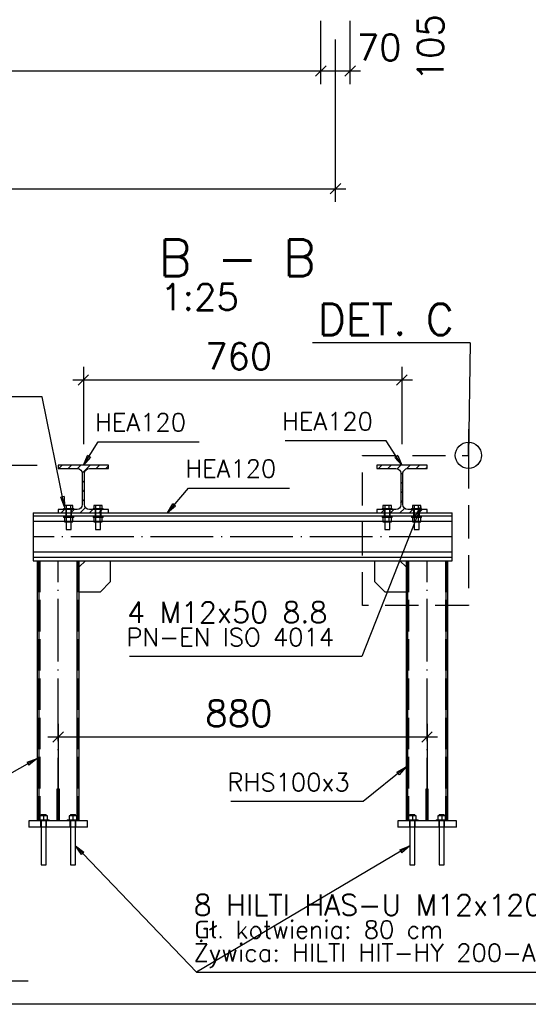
# Paper-space layout 'A2' of a CAD drawing. Header units: millimetres. Extents: x -144 to 420, y 0 to 415.
# Tile 2 of 12: x -60 to -12, y 5 to 99. Entities that reach past the tile are written whole.
import ezdxf

# ---------------------------------------------------------------- set-up
doc = ezdxf.new("R2010")
doc.units = ezdxf.units.MM
for name, pattern in [('ACAD_ISO02W100', [15, 12, -3]), ('ACAD_ISO04W100', [30, 24, -3, 0, -3]), ('HIDDEN2', [4.7625, 3.175, -1.5875])]:
    doc.linetypes.add(name, pattern=pattern)
doc.layers.get('0').update_dxf_attribs({"linetype": 'CONTINUOUS'})
for name, color, linetype in [('AS_DIM_ON', 7, 'CONTINUOUS'), ('AS_INS_ON', 7, 'CONTINUOUS'), ('Tabelka', 172, 'CONTINUOUS')]:
    doc.layers.add(name, color=color, linetype=linetype)
doc.styles.add('PB_CalloutText_Small', font='txt.shx', dxfattribs={"height": 3})
doc.styles.add('ROMANS', font='romans')
doc.styles.add('Simplex.shx', font='Simplex.shx', dxfattribs={"height": 1.7})
pattern_1 = [(45, (-38.008, 49.6554), (-0.449013, 0.449013), [])]

# ---------------------------------------------------------------- blocks, each defined once
blk = doc.blocks.new('*U5')
at = {"color": 3}
blk.add_lwpolyline([(0, 410), (0, 0), (-559, 0), (-559, 410)], close=True, dxfattribs=at)

psp = doc.layouts.new('A2')

# ---------------------------------------------------------------- hatches: boundary and pattern name
h = psp.add_hatch()
h.set_pattern_fill('ANSI31', color=256, scale=0.2, style=0)
h.set_pattern_definition(pattern_1)
h.paths.add_polyline_path([(-51.875, 51.935), (-51.875, 52.255), (-53.695, 52.255, -0.414214), (-54.175, 52.735), (-54.175, 55.695, -0.414214), (-53.695, 56.175), (-51.875, 56.175), (-51.875, 56.495), (-56.675, 56.495), (-56.675, 56.175), (-54.855, 56.175, -0.414214), (-54.375, 55.695), (-54.375, 52.735, -0.414214), (-54.855, 52.255), (-56.675, 52.255), (-56.675, 51.935)], flags=0)
h = psp.add_hatch()
h.set_pattern_fill('ANSI31', color=256, scale=0.2, style=0)
h.set_pattern_definition(pattern_1)
h.paths.add_polyline_path([(-21.475, 51.935), (-21.475, 52.255), (-23.295, 52.255, -0.414214), (-23.775, 52.735), (-23.775, 55.695, -0.414214), (-23.295, 56.175), (-21.475, 56.175), (-21.475, 56.495), (-26.275, 56.495), (-26.275, 56.175), (-24.455, 56.175, -0.414214), (-23.975, 55.695), (-23.975, 52.735, -0.414214), (-24.455, 52.255), (-26.275, 52.255), (-26.275, 51.935)], flags=0)

# ---------------------------------------------------------------- linework, layer by layer
at = {"color": 0, "linetype": 'ByBlock', "lineweight": -2}
for p, q in [((-54.275, 56.495), (-53.881, 57.429)), ((-53.6, 57.251), (-53.881, 57.429)), ((-24.275, 57.427), (-24.555, 57.247)), ((-24.275, 57.427), (-23.875, 56.495)), ((-53.6, 57.251), (-54.275, 56.495)), ((-23.875, 56.495), (-24.555, 57.247)), ((-56.112, 53.519), (-56.439, 53.453)), ((-56.078, 52.505), (-56.439, 53.453)), ((-56.112, 53.519), (-56.078, 52.505)), ((-46.261, 51.935), (-45.741, 52.806)), ((-45.487, 52.59), (-45.741, 52.806)), ((-45.487, 52.59), (-46.261, 51.935)), ((-22.593, 51.636), (-22.073, 52.505)), ((-22.073, 52.505), (-22.283, 51.514)), ((-22.593, 51.636), (-22.283, 51.514)), ((-59.63, 28.144), (-58.675, 28.486)), ((-58.675, 28.486), (-59.467, 27.853)), ((-59.63, 28.144), (-59.467, 27.853)), ((-24.358, 27.19), (-23.475, 27.689)), ((-23.475, 27.689), (-24.148, 26.93)), ((-24.358, 27.19), (-24.148, 26.93)), ((-54.464, 19.298), (-55.035, 20.135)), ((-55.035, 20.135), (-54.223, 19.528)), ((-24.061, 19.769), (-23.115, 20.135)), ((-24.061, 19.769), (-23.891, 19.483)), ((-23.115, 20.135), (-23.891, 19.483)), ((-54.464, 19.298), (-54.223, 19.528))]:
    psp.add_line(p, q, dxfattribs=at)
at = {"linetype": 'Continuous', "ltscale": 0.25}
for p, q in [((-51.875, 56.495), (-56.675, 56.495)), ((-56.675, 56.495), (-56.675, 56.175)), ((-51.875, 56.175), (-51.875, 56.495)), ((-21.475, 56.495), (-26.275, 56.495)), ((-26.275, 56.495), (-26.275, 56.175)), ((-21.475, 56.175), (-21.475, 56.495)), ((-56.675, 56.175), (-54.855, 56.175)), ((-54.375, 55.695), (-54.375, 52.735)), ((-54.175, 52.735), (-54.175, 55.695)), ((-53.695, 56.175), (-51.875, 56.175)), ((-26.275, 56.175), (-24.455, 56.175)), ((-23.975, 55.695), (-23.975, 52.735)), ((-23.775, 52.735), (-23.775, 55.695)), ((-23.295, 56.175), (-21.475, 56.175)), ((-59.076, 51.935), (-59.075, 51.935)), ((-59.076, 51.935), (-59.076, 51.615)), ((-59.075, 51.935), (-56.675, 51.935)), ((-59.075, 51.935), (-59.075, 51.615)), ((-54.855, 52.255), (-56.675, 52.255)), ((-56.675, 52.255), (-56.675, 51.935)), ((-56.675, 51.935), (-51.875, 51.935)), ((-56.157, 52.355), (-56.148, 52.355)), ((-56.157, 52.355), (-56.157, 52.255)), ((-56.148, 52.355), (-56.121, 52.355)), ((-56.121, 52.355), (-56.076, 52.355)), ((-55.878, 52.655), (-56.078, 52.655)), ((-56.078, 52.655), (-56.078, 52.355)), ((-56.076, 52.355), (-56.017, 52.355)), ((-56.017, 52.355), (-55.944, 52.355)), ((-55.944, 52.355), (-55.861, 52.355)), ((-55.477, 52.655), (-55.878, 52.655)), ((-55.878, 52.355), (-55.878, 52.655)), ((-55.861, 52.355), (-55.771, 52.355)), ((-55.771, 52.355), (-55.677, 52.355)), ((-55.677, 52.355), (-55.584, 52.355)), ((-55.584, 52.355), (-55.494, 52.355)), ((-55.494, 52.355), (-55.411, 52.355)), ((-55.277, 52.655), (-55.477, 52.655)), ((-55.477, 52.355), (-55.477, 52.655)), ((-55.411, 52.355), (-55.338, 52.355)), ((-55.338, 52.355), (-55.278, 52.355)), ((-55.278, 52.355), (-55.234, 52.355)), ((-55.277, 52.355), (-55.277, 52.655)), ((-55.234, 52.355), (-55.207, 52.355)), ((-55.207, 52.355), (-55.197, 52.355)), ((-55.197, 52.255), (-55.197, 52.355)), ((-51.875, 52.255), (-53.695, 52.255)), ((-53.353, 52.355), (-53.344, 52.355)), ((-53.353, 52.355), (-53.353, 52.255)), ((-53.344, 52.355), (-53.317, 52.355)), ((-53.317, 52.355), (-53.272, 52.355)), ((-53.074, 52.655), (-53.274, 52.655)), ((-53.274, 52.655), (-53.274, 52.355)), ((-53.272, 52.355), (-53.213, 52.355)), ((-53.213, 52.355), (-53.14, 52.355)), ((-53.14, 52.355), (-53.057, 52.355)), ((-52.673, 52.655), (-53.074, 52.655)), ((-53.074, 52.355), (-53.074, 52.655)), ((-53.057, 52.355), (-52.967, 52.355)), ((-52.967, 52.355), (-52.873, 52.355)), ((-52.873, 52.355), (-52.78, 52.355)), ((-52.78, 52.355), (-52.69, 52.355)), ((-52.69, 52.355), (-52.607, 52.355)), ((-52.473, 52.655), (-52.673, 52.655)), ((-52.673, 52.355), (-52.673, 52.655)), ((-52.607, 52.355), (-52.534, 52.355)), ((-52.534, 52.355), (-52.474, 52.355)), ((-52.474, 52.355), (-52.43, 52.355)), ((-52.473, 52.355), (-52.473, 52.655)), ((-52.43, 52.355), (-52.402, 52.355)), ((-52.402, 52.355), (-52.393, 52.355)), ((-52.393, 52.255), (-52.393, 52.355)), ((-51.875, 51.935), (-51.875, 52.255)), ((-51.875, 51.935), (-26.275, 51.935)), ((-24.455, 52.255), (-26.275, 52.255)), ((-26.275, 52.255), (-26.275, 51.935)), ((-26.275, 51.935), (-21.475, 51.935)), ((-25.757, 52.355), (-25.748, 52.355)), ((-25.757, 52.355), (-25.757, 52.255)), ((-25.748, 52.355), (-25.721, 52.355)), ((-25.721, 52.355), (-25.676, 52.355)), ((-25.478, 52.655), (-25.678, 52.655)), ((-25.678, 52.655), (-25.678, 52.355)), ((-25.676, 52.355), (-25.617, 52.355)), ((-25.617, 52.355), (-25.544, 52.355)), ((-25.544, 52.355), (-25.461, 52.355)), ((-25.077, 52.655), (-25.478, 52.655)), ((-25.478, 52.355), (-25.478, 52.655)), ((-25.461, 52.355), (-25.371, 52.355)), ((-25.371, 52.355), (-25.277, 52.355)), ((-25.277, 52.355), (-25.184, 52.355)), ((-25.184, 52.355), (-25.094, 52.355)), ((-25.094, 52.355), (-25.011, 52.355)), ((-24.877, 52.655), (-25.077, 52.655)), ((-25.077, 52.355), (-25.077, 52.655)), ((-25.011, 52.355), (-24.938, 52.355)), ((-24.938, 52.355), (-24.878, 52.355)), ((-24.878, 52.355), (-24.834, 52.355)), ((-24.877, 52.355), (-24.877, 52.655)), ((-24.834, 52.355), (-24.807, 52.355)), ((-24.807, 52.355), (-24.797, 52.355)), ((-24.797, 52.255), (-24.797, 52.355)), ((-21.475, 52.255), (-23.295, 52.255)), ((-22.953, 52.355), (-22.944, 52.355)), ((-22.953, 52.355), (-22.953, 52.255)), ((-22.944, 52.355), (-22.917, 52.355)), ((-22.917, 52.355), (-22.872, 52.355)), ((-22.674, 52.655), (-22.874, 52.655)), ((-22.874, 52.655), (-22.874, 52.355)), ((-22.872, 52.355), (-22.813, 52.355)), ((-22.813, 52.355), (-22.74, 52.355)), ((-22.74, 52.355), (-22.657, 52.355)), ((-22.273, 52.655), (-22.674, 52.655)), ((-22.674, 52.355), (-22.674, 52.655)), ((-22.657, 52.355), (-22.567, 52.355)), ((-22.567, 52.355), (-22.473, 52.355)), ((-22.473, 52.355), (-22.38, 52.355)), ((-22.38, 52.355), (-22.29, 52.355)), ((-22.29, 52.355), (-22.207, 52.355)), ((-22.073, 52.655), (-22.273, 52.655)), ((-22.273, 52.355), (-22.273, 52.655)), ((-22.207, 52.355), (-22.134, 52.355)), ((-22.134, 52.355), (-22.074, 52.355)), ((-22.074, 52.355), (-22.03, 52.355)), ((-22.073, 52.355), (-22.073, 52.655)), ((-22.03, 52.355), (-22.002, 52.355)), ((-22.002, 52.355), (-21.993, 52.355)), ((-21.993, 52.255), (-21.993, 52.355)), ((-21.475, 51.935), (-21.475, 52.255)), ((-21.475, 51.935), (-19.075, 51.935)), ((-19.075, 51.615), (-19.075, 51.935)), ((-19.075, 51.615), (-59.075, 51.615)), ((-59.075, 51.615), (-59.075, 51.475)), ((-59.075, 51.615), (-59.075, 51.475)), ((-59.075, 51.475), (-59.075, 51.135)), ((-59.075, 51.475), (-59.075, 51.135)), ((-59.075, 51.135), (-56.078, 51.135)), ((-59.075, 51.135), (-59.075, 48.175)), ((-56.157, 51.615), (-56.157, 51.515)), ((-56.148, 51.515), (-56.157, 51.515)), ((-56.121, 51.515), (-56.148, 51.515)), ((-56.076, 51.515), (-56.121, 51.515)), ((-56.078, 51.515), (-56.078, 51.083)), ((-56.078, 51.083), (-55.878, 51.083)), ((-56.017, 51.515), (-56.076, 51.515)), ((-55.944, 51.515), (-56.017, 51.515)), ((-55.861, 51.515), (-55.944, 51.515)), ((-55.917, 51.083), (-55.917, 50.355)), ((-55.878, 51.083), (-55.878, 51.515)), ((-55.878, 51.083), (-55.477, 51.083)), ((-55.771, 51.515), (-55.861, 51.515)), ((-55.677, 51.515), (-55.771, 51.515)), ((-55.584, 51.515), (-55.677, 51.515)), ((-55.494, 51.515), (-55.584, 51.515)), ((-55.411, 51.515), (-55.494, 51.515)), ((-55.477, 51.083), (-55.477, 51.515)), ((-55.477, 51.083), (-55.277, 51.083)), ((-55.437, 50.355), (-55.437, 51.083)), ((-55.338, 51.515), (-55.411, 51.515)), ((-55.278, 51.515), (-55.338, 51.515)), ((-55.234, 51.515), (-55.278, 51.515)), ((-55.277, 51.083), (-55.277, 51.515)), ((-55.277, 51.135), (-53.274, 51.135)), ((-55.207, 51.515), (-55.234, 51.515)), ((-55.197, 51.515), (-55.207, 51.515)), ((-55.197, 51.515), (-55.197, 51.615)), ((-53.353, 51.615), (-53.353, 51.515)), ((-53.344, 51.515), (-53.353, 51.515)), ((-53.317, 51.515), (-53.344, 51.515)), ((-53.272, 51.515), (-53.317, 51.515)), ((-53.274, 51.515), (-53.274, 51.083)), ((-53.274, 51.083), (-53.074, 51.083)), ((-53.213, 51.515), (-53.272, 51.515)), ((-53.14, 51.515), (-53.213, 51.515)), ((-53.057, 51.515), (-53.14, 51.515)), ((-53.113, 51.083), (-53.113, 50.355)), ((-53.074, 51.083), (-53.074, 51.515)), ((-53.074, 51.083), (-52.673, 51.083)), ((-52.967, 51.515), (-53.057, 51.515)), ((-52.873, 51.515), (-52.967, 51.515)), ((-52.78, 51.515), (-52.873, 51.515)), ((-52.69, 51.515), (-52.78, 51.515)), ((-52.607, 51.515), (-52.69, 51.515)), ((-52.673, 51.083), (-52.673, 51.515)), ((-52.673, 51.083), (-52.473, 51.083)), ((-52.633, 50.355), (-52.633, 51.083)), ((-52.534, 51.515), (-52.607, 51.515)), ((-52.474, 51.515), (-52.534, 51.515)), ((-52.43, 51.515), (-52.474, 51.515)), ((-52.473, 51.083), (-52.473, 51.515)), ((-52.473, 51.135), (-25.678, 51.135)), ((-52.402, 51.515), (-52.43, 51.515)), ((-52.393, 51.515), (-52.402, 51.515)), ((-52.393, 51.515), (-52.393, 51.615)), ((-25.757, 51.615), (-25.757, 51.515)), ((-25.748, 51.515), (-25.757, 51.515)), ((-25.721, 51.515), (-25.748, 51.515)), ((-25.676, 51.515), (-25.721, 51.515)), ((-25.678, 51.515), (-25.678, 51.083)), ((-25.678, 51.083), (-25.478, 51.083)), ((-25.617, 51.515), (-25.676, 51.515)), ((-25.544, 51.515), (-25.617, 51.515)), ((-25.461, 51.515), (-25.544, 51.515)), ((-25.517, 51.083), (-25.517, 50.355)), ((-25.478, 51.083), (-25.478, 51.515)), ((-25.478, 51.083), (-25.077, 51.083)), ((-25.371, 51.515), (-25.461, 51.515)), ((-25.277, 51.515), (-25.371, 51.515)), ((-25.184, 51.515), (-25.277, 51.515)), ((-25.094, 51.515), (-25.184, 51.515)), ((-25.011, 51.515), (-25.094, 51.515)), ((-25.077, 51.083), (-25.077, 51.515)), ((-25.077, 51.083), (-24.877, 51.083)), ((-25.037, 50.355), (-25.037, 51.083)), ((-24.938, 51.515), (-25.011, 51.515)), ((-24.878, 51.515), (-24.938, 51.515)), ((-24.834, 51.515), (-24.878, 51.515)), ((-24.877, 51.083), (-24.877, 51.515)), ((-24.877, 51.135), (-22.874, 51.135)), ((-24.807, 51.515), (-24.834, 51.515)), ((-24.797, 51.515), (-24.807, 51.515)), ((-24.797, 51.515), (-24.797, 51.615)), ((-22.953, 51.615), (-22.953, 51.515)), ((-22.944, 51.515), (-22.953, 51.515)), ((-22.917, 51.515), (-22.944, 51.515)), ((-22.872, 51.515), (-22.917, 51.515)), ((-22.874, 51.515), (-22.874, 51.083)), ((-22.874, 51.083), (-22.674, 51.083)), ((-22.813, 51.515), (-22.872, 51.515)), ((-22.74, 51.515), (-22.813, 51.515)), ((-22.657, 51.515), (-22.74, 51.515)), ((-22.713, 51.083), (-22.713, 50.355)), ((-22.674, 51.083), (-22.674, 51.515)), ((-22.674, 51.083), (-22.273, 51.083)), ((-22.567, 51.515), (-22.657, 51.515)), ((-22.473, 51.515), (-22.567, 51.515)), ((-22.38, 51.515), (-22.473, 51.515)), ((-22.29, 51.515), (-22.38, 51.515)), ((-22.207, 51.515), (-22.29, 51.515)), ((-22.273, 51.083), (-22.273, 51.515)), ((-22.273, 51.083), (-22.073, 51.083)), ((-22.233, 50.355), (-22.233, 51.083)), ((-22.134, 51.515), (-22.207, 51.515)), ((-22.074, 51.515), (-22.134, 51.515)), ((-22.03, 51.515), (-22.074, 51.515)), ((-22.073, 51.083), (-22.073, 51.515)), ((-22.073, 51.135), (-19.075, 51.135)), ((-22.002, 51.515), (-22.03, 51.515)), ((-21.993, 51.515), (-22.002, 51.515)), ((-21.993, 51.515), (-21.993, 51.615)), ((-19.075, 51.475), (-19.075, 51.615)), ((-19.075, 51.135), (-19.075, 51.475)), ((-19.075, 48.175), (-19.075, 51.135)), ((-55.917, 50.355), (-55.899, 50.355)), ((-55.899, 50.355), (-55.847, 50.355)), ((-55.847, 50.355), (-55.769, 50.355)), ((-55.769, 50.355), (-55.677, 50.355)), ((-55.677, 50.355), (-55.586, 50.355)), ((-55.586, 50.355), (-55.508, 50.355)), ((-55.508, 50.355), (-55.456, 50.355)), ((-55.456, 50.355), (-55.437, 50.355)), ((-53.113, 50.355), (-53.095, 50.355)), ((-53.095, 50.355), (-53.043, 50.355)), ((-53.043, 50.355), (-52.965, 50.355)), ((-52.965, 50.355), (-52.873, 50.355)), ((-52.873, 50.355), (-52.781, 50.355)), ((-52.781, 50.355), (-52.704, 50.355)), ((-52.704, 50.355), (-52.651, 50.355)), ((-52.651, 50.355), (-52.633, 50.355)), ((-25.517, 50.355), (-25.499, 50.355)), ((-25.499, 50.355), (-25.447, 50.355)), ((-25.447, 50.355), (-25.369, 50.355)), ((-25.369, 50.355), (-25.277, 50.355)), ((-25.277, 50.355), (-25.186, 50.355)), ((-25.186, 50.355), (-25.108, 50.355)), ((-25.108, 50.355), (-25.056, 50.355)), ((-25.056, 50.355), (-25.037, 50.355)), ((-22.713, 50.355), (-22.695, 50.355)), ((-22.695, 50.355), (-22.643, 50.355)), ((-22.643, 50.355), (-22.565, 50.355)), ((-22.565, 50.355), (-22.473, 50.355)), ((-22.473, 50.355), (-22.381, 50.355)), ((-22.381, 50.355), (-22.304, 50.355)), ((-22.304, 50.355), (-22.251, 50.355)), ((-22.251, 50.355), (-22.233, 50.355)), ((-19.075, 48.175), (-59.075, 48.175)), ((-59.075, 48.175), (-59.075, 47.836)), ((-59.075, 48.175), (-59.075, 47.836)), ((-19.075, 47.836), (-19.075, 48.175)), ((-59.076, 47.836), (-59.076, 47.695)), ((-59.076, 47.695), (-59.076, 47.375)), ((-59.076, 47.375), (-59.075, 47.375)), ((-19.075, 47.695), (-59.075, 47.695)), ((-59.075, 47.695), (-59.075, 47.375)), ((-59.075, 47.375), (-19.075, 47.375)), ((-59.074, 47.836), (-59.074, 47.695)), ((-58.675, 47.375), (-58.675, 22.535)), ((-58.495, 22.635), (-58.495, 47.375)), ((-54.855, 22.635), (-54.855, 47.375)), ((-54.075, 47.375), (-54.675, 46.775)), ((-54.675, 22.535), (-54.675, 47.375)), ((-51.675, 45.375), (-51.675, 47.375)), ((-26.475, 47.375), (-26.475, 45.375)), ((-23.475, 46.775), (-24.075, 47.375)), ((-23.475, 47.375), (-23.475, 22.535)), ((-23.295, 22.635), (-23.295, 47.375)), ((-19.655, 22.635), (-19.655, 47.375)), ((-19.475, 22.535), (-19.475, 47.375)), ((-19.076, 47.695), (-19.076, 47.836)), ((-19.075, 47.375), (-19.075, 47.695)), ((-52.675, 44.375), (-51.675, 45.375)), ((-26.475, 45.375), (-25.475, 44.375)), ((-52.675, 44.375), (-54.675, 44.375)), ((-23.475, 44.375), (-25.475, 44.375)), ((-56.555, 25.535), (-56.795, 25.535)), ((-56.795, 25.535), (-56.795, 24.535)), ((-56.555, 24.535), (-56.555, 25.535)), ((-21.355, 25.535), (-21.595, 25.535)), ((-21.595, 25.535), (-21.595, 24.535)), ((-21.355, 24.535), (-21.355, 25.535)), ((-56.795, 24.535), (-56.555, 24.535)), ((-56.795, 24.535), (-56.795, 22.535)), ((-56.555, 22.535), (-56.555, 24.535)), ((-21.595, 24.535), (-21.355, 24.535)), ((-21.595, 24.535), (-21.595, 22.535)), ((-21.355, 22.535), (-21.355, 24.535)), ((-58.615, 22.635), (-58.605, 22.635)), ((-58.615, 22.635), (-58.615, 22.535)), ((-58.605, 22.635), (-58.574, 22.635)), ((-58.574, 22.635), (-58.524, 22.635)), ((-58.524, 22.635), (-58.457, 22.635)), ((-58.457, 22.635), (-58.375, 22.635)), ((-58.075, 23.019), (-58.438, 23.019)), ((-58.438, 23.019), (-58.438, 22.635)), ((-58.375, 22.635), (-58.282, 22.635)), ((-58.315, 23.135), (-58.297, 23.135)), ((-58.315, 23.135), (-58.315, 23.019)), ((-58.297, 23.135), (-58.245, 23.135)), ((-58.282, 22.635), (-58.181, 22.635)), ((-58.245, 23.135), (-58.167, 23.135)), ((-58.181, 22.635), (-58.075, 22.635)), ((-58.167, 23.135), (-58.075, 23.135)), ((-58.075, 23.135), (-57.983, 23.135)), ((-57.712, 23.019), (-58.075, 23.019)), ((-58.075, 23.019), (-58.075, 22.635)), ((-58.075, 22.635), (-57.97, 22.635)), ((-57.983, 23.135), (-57.906, 23.135)), ((-57.97, 22.635), (-57.869, 22.635)), ((-57.906, 23.135), (-57.854, 23.135)), ((-57.869, 22.635), (-57.775, 22.635)), ((-57.854, 23.135), (-57.835, 23.135)), ((-57.835, 23.019), (-57.835, 23.135)), ((-57.775, 22.635), (-57.693, 22.635)), ((-57.712, 22.635), (-57.712, 23.019)), ((-57.693, 22.635), (-57.626, 22.635)), ((-57.626, 22.635), (-57.576, 22.635)), ((-57.576, 22.635), (-57.546, 22.635)), ((-57.546, 22.635), (-57.535, 22.635)), ((-57.535, 22.535), (-57.535, 22.635)), ((-55.815, 22.635), (-55.805, 22.635)), ((-55.815, 22.635), (-55.815, 22.535)), ((-55.805, 22.635), (-55.774, 22.635)), ((-55.774, 22.635), (-55.724, 22.635)), ((-55.724, 22.635), (-55.657, 22.635)), ((-55.657, 22.635), (-55.575, 22.635)), ((-55.275, 23.019), (-55.638, 23.019)), ((-55.638, 23.019), (-55.638, 22.635)), ((-55.575, 22.635), (-55.482, 22.635)), ((-55.515, 23.135), (-55.497, 23.135)), ((-55.515, 23.135), (-55.515, 23.019)), ((-55.497, 23.135), (-55.445, 23.135)), ((-55.482, 22.635), (-55.381, 22.635)), ((-55.445, 23.135), (-55.367, 23.135)), ((-55.381, 22.635), (-55.275, 22.635)), ((-55.367, 23.135), (-55.275, 23.135)), ((-55.275, 23.135), (-55.183, 23.135)), ((-54.912, 23.019), (-55.275, 23.019)), ((-55.275, 23.019), (-55.275, 22.635)), ((-55.275, 22.635), (-55.17, 22.635)), ((-55.183, 23.135), (-55.106, 23.135)), ((-55.17, 22.635), (-55.069, 22.635)), ((-55.106, 23.135), (-55.054, 23.135)), ((-55.069, 22.635), (-54.975, 22.635)), ((-55.054, 23.135), (-55.035, 23.135)), ((-55.035, 23.019), (-55.035, 23.135)), ((-54.975, 22.635), (-54.893, 22.635)), ((-54.912, 22.635), (-54.912, 23.019)), ((-54.893, 22.635), (-54.826, 22.635)), ((-54.826, 22.635), (-54.776, 22.635)), ((-54.776, 22.635), (-54.746, 22.635)), ((-54.746, 22.635), (-54.735, 22.635)), ((-54.735, 22.535), (-54.735, 22.635)), ((-23.415, 22.635), (-23.405, 22.635)), ((-23.415, 22.635), (-23.415, 22.535)), ((-23.405, 22.635), (-23.374, 22.635)), ((-23.374, 22.635), (-23.324, 22.635)), ((-23.324, 22.635), (-23.257, 22.635)), ((-23.257, 22.635), (-23.175, 22.635)), ((-22.875, 23.019), (-23.238, 23.019)), ((-23.238, 23.019), (-23.238, 22.635)), ((-23.175, 22.635), (-23.082, 22.635)), ((-23.115, 23.135), (-23.097, 23.135)), ((-23.115, 23.135), (-23.115, 23.019)), ((-23.097, 23.135), (-23.045, 23.135)), ((-23.082, 22.635), (-22.981, 22.635)), ((-23.045, 23.135), (-22.967, 23.135)), ((-22.981, 22.635), (-22.875, 22.635)), ((-22.967, 23.135), (-22.875, 23.135)), ((-22.875, 23.135), (-22.783, 23.135)), ((-22.512, 23.019), (-22.875, 23.019)), ((-22.875, 23.019), (-22.875, 22.635)), ((-22.875, 22.635), (-22.77, 22.635)), ((-22.783, 23.135), (-22.706, 23.135)), ((-22.77, 22.635), (-22.669, 22.635)), ((-22.706, 23.135), (-22.654, 23.135)), ((-22.669, 22.635), (-22.575, 22.635)), ((-22.654, 23.135), (-22.635, 23.135)), ((-22.635, 23.019), (-22.635, 23.135)), ((-22.575, 22.635), (-22.493, 22.635)), ((-22.512, 22.635), (-22.512, 23.019)), ((-22.493, 22.635), (-22.426, 22.635)), ((-22.426, 22.635), (-22.376, 22.635)), ((-22.376, 22.635), (-22.346, 22.635)), ((-22.346, 22.635), (-22.335, 22.635)), ((-22.335, 22.535), (-22.335, 22.635)), ((-20.615, 22.635), (-20.605, 22.635)), ((-20.615, 22.635), (-20.615, 22.535)), ((-20.605, 22.635), (-20.574, 22.635)), ((-20.574, 22.635), (-20.524, 22.635)), ((-20.524, 22.635), (-20.457, 22.635)), ((-20.457, 22.635), (-20.375, 22.635)), ((-20.075, 23.019), (-20.438, 23.019)), ((-20.438, 23.019), (-20.438, 22.635)), ((-20.375, 22.635), (-20.282, 22.635)), ((-20.315, 23.135), (-20.297, 23.135)), ((-20.315, 23.135), (-20.315, 23.019)), ((-20.297, 23.135), (-20.245, 23.135)), ((-20.282, 22.635), (-20.181, 22.635)), ((-20.245, 23.135), (-20.167, 23.135)), ((-20.181, 22.635), (-20.075, 22.635)), ((-20.167, 23.135), (-20.075, 23.135)), ((-20.075, 23.135), (-19.983, 23.135)), ((-19.712, 23.019), (-20.075, 23.019)), ((-20.075, 23.019), (-20.075, 22.635)), ((-20.075, 22.635), (-19.97, 22.635)), ((-19.983, 23.135), (-19.906, 23.135)), ((-19.97, 22.635), (-19.869, 22.635)), ((-19.906, 23.135), (-19.854, 23.135)), ((-19.869, 22.635), (-19.775, 22.635)), ((-19.854, 23.135), (-19.835, 23.135)), ((-19.835, 23.019), (-19.835, 23.135)), ((-19.775, 22.635), (-19.693, 22.635)), ((-19.712, 22.635), (-19.712, 23.019)), ((-19.693, 22.635), (-19.626, 22.635)), ((-19.626, 22.635), (-19.576, 22.635)), ((-19.576, 22.635), (-19.546, 22.635)), ((-19.546, 22.635), (-19.535, 22.635)), ((-19.535, 22.535), (-19.535, 22.635)), ((-53.875, 22.535), (-59.475, 22.535)), ((-59.475, 22.535), (-59.475, 21.935)), ((-53.875, 21.935), (-59.475, 21.935)), ((-58.315, 21.935), (-58.315, 18.335)), ((-57.835, 18.335), (-57.835, 21.935)), ((-55.515, 21.935), (-55.515, 18.335)), ((-55.035, 18.335), (-55.035, 21.935)), ((-53.875, 21.935), (-53.875, 22.535)), ((-18.675, 22.535), (-24.275, 22.535)), ((-24.275, 22.535), (-24.275, 21.935)), ((-18.675, 21.935), (-24.275, 21.935)), ((-23.115, 21.935), (-23.115, 18.335)), ((-22.635, 18.335), (-22.635, 21.935)), ((-20.315, 21.935), (-20.315, 18.335)), ((-19.835, 18.335), (-19.835, 21.935)), ((-18.675, 21.935), (-18.675, 22.535)), ((-58.315, 18.335), (-58.311, 18.335)), ((-58.311, 18.335), (-58.297, 18.335)), ((-58.297, 18.335), (-58.275, 18.335)), ((-58.275, 18.335), (-58.245, 18.335)), ((-58.245, 18.335), (-58.209, 18.335)), ((-58.209, 18.335), (-58.167, 18.335)), ((-58.167, 18.335), (-58.122, 18.335)), ((-58.122, 18.335), (-58.075, 18.335)), ((-58.075, 18.335), (-58.028, 18.335)), ((-58.028, 18.335), (-57.983, 18.335)), ((-57.983, 18.335), (-57.942, 18.335)), ((-57.942, 18.335), (-57.906, 18.335)), ((-57.906, 18.335), (-57.876, 18.335)), ((-57.876, 18.335), (-57.854, 18.335)), ((-57.854, 18.335), (-57.84, 18.335)), ((-57.84, 18.335), (-57.835, 18.335)), ((-55.515, 18.335), (-55.511, 18.335)), ((-55.511, 18.335), (-55.497, 18.335)), ((-55.497, 18.335), (-55.475, 18.335)), ((-55.475, 18.335), (-55.445, 18.335)), ((-55.445, 18.335), (-55.409, 18.335)), ((-55.409, 18.335), (-55.367, 18.335)), ((-55.367, 18.335), (-55.322, 18.335)), ((-55.322, 18.335), (-55.275, 18.335)), ((-55.275, 18.335), (-55.228, 18.335)), ((-55.228, 18.335), (-55.183, 18.335)), ((-55.183, 18.335), (-55.142, 18.335)), ((-55.142, 18.335), (-55.106, 18.335)), ((-55.106, 18.335), (-55.076, 18.335)), ((-55.076, 18.335), (-55.054, 18.335)), ((-55.054, 18.335), (-55.04, 18.335)), ((-55.04, 18.335), (-55.035, 18.335)), ((-23.115, 18.335), (-23.111, 18.335)), ((-23.111, 18.335), (-23.097, 18.335)), ((-23.097, 18.335), (-23.075, 18.335)), ((-23.075, 18.335), (-23.045, 18.335)), ((-23.045, 18.335), (-23.009, 18.335)), ((-23.009, 18.335), (-22.967, 18.335)), ((-22.967, 18.335), (-22.922, 18.335)), ((-22.922, 18.335), (-22.875, 18.335)), ((-22.875, 18.335), (-22.828, 18.335)), ((-22.828, 18.335), (-22.783, 18.335)), ((-22.783, 18.335), (-22.742, 18.335)), ((-22.742, 18.335), (-22.706, 18.335)), ((-22.706, 18.335), (-22.676, 18.335)), ((-22.676, 18.335), (-22.654, 18.335)), ((-22.654, 18.335), (-22.64, 18.335)), ((-22.64, 18.335), (-22.635, 18.335)), ((-20.315, 18.335), (-20.311, 18.335)), ((-20.311, 18.335), (-20.297, 18.335)), ((-20.297, 18.335), (-20.275, 18.335)), ((-20.275, 18.335), (-20.245, 18.335)), ((-20.245, 18.335), (-20.209, 18.335)), ((-20.209, 18.335), (-20.167, 18.335)), ((-20.167, 18.335), (-20.122, 18.335)), ((-20.122, 18.335), (-20.075, 18.335)), ((-20.075, 18.335), (-20.028, 18.335)), ((-20.028, 18.335), (-19.983, 18.335)), ((-19.983, 18.335), (-19.942, 18.335)), ((-19.942, 18.335), (-19.906, 18.335)), ((-19.906, 18.335), (-19.876, 18.335)), ((-19.876, 18.335), (-19.854, 18.335)), ((-19.854, 18.335), (-19.84, 18.335)), ((-19.84, 18.335), (-19.835, 18.335))]:
    psp.add_line(p, q, dxfattribs=at)
at = {"color": 10, "linetype": 'ACAD_ISO04W100', "ltscale": 0.25}
for p, q in [((-54.275, 54.215), (-54.275, 54.215)), ((-54.275, 54.215), (-54.275, 54.215)), ((-23.875, 54.215), (-23.875, 54.215)), ((-23.875, 54.215), (-23.875, 54.215)), ((-19.075, 49.655), (-59.075, 49.655)), ((-56.675, 22.535), (-56.675, 47.375)), ((-21.475, 22.535), (-21.475, 47.375))]:
    psp.add_line(p, q, dxfattribs=at)
at = {"color": 84, "linetype": 'ACAD_ISO02W100', "ltscale": 0.25}
for p, q in [((-55.957, 52.255), (-55.957, 51.935)), ((-55.957, 51.935), (-55.957, 51.615)), ((-55.917, 52.255), (-55.917, 51.615)), ((-55.437, 51.615), (-55.437, 52.255)), ((-55.397, 51.935), (-55.397, 52.255)), ((-55.397, 51.615), (-55.397, 51.935)), ((-53.153, 52.255), (-53.153, 51.935)), ((-53.153, 51.935), (-53.153, 51.615)), ((-53.113, 52.255), (-53.113, 51.615)), ((-52.633, 51.615), (-52.633, 52.255)), ((-52.593, 51.935), (-52.593, 52.255)), ((-52.593, 51.615), (-52.593, 51.935)), ((-25.557, 52.255), (-25.557, 51.935)), ((-25.557, 51.935), (-25.557, 51.615)), ((-25.517, 52.255), (-25.517, 51.615)), ((-25.037, 51.615), (-25.037, 52.255)), ((-24.997, 51.935), (-24.997, 52.255)), ((-24.997, 51.615), (-24.997, 51.935)), ((-22.753, 52.255), (-22.753, 51.935)), ((-22.753, 51.935), (-22.753, 51.615)), ((-22.713, 52.255), (-22.713, 51.615)), ((-22.233, 51.615), (-22.233, 52.255)), ((-22.193, 51.935), (-22.193, 52.255)), ((-22.193, 51.615), (-22.193, 51.935)), ((-19.076, 51.615), (-19.076, 51.935)), ((-59.075, 51.615), (-59.076, 51.615)), ((-56.078, 51.135), (-55.277, 51.135)), ((-53.274, 51.135), (-52.473, 51.135)), ((-25.678, 51.135), (-24.877, 51.135)), ((-22.874, 51.135), (-22.073, 51.135)), ((-19.075, 51.475), (-19.075, 51.615)), ((-19.075, 51.135), (-19.075, 51.475)), ((-19.075, 47.836), (-19.075, 48.175)), ((-59.075, 47.695), (-59.076, 47.695)), ((-58.555, 47.375), (-58.555, 22.535)), ((-58.435, 47.375), (-58.435, 22.535)), ((-54.915, 47.375), (-54.915, 22.535)), ((-54.795, 47.375), (-54.795, 22.535)), ((-23.355, 47.375), (-23.355, 22.535)), ((-23.235, 47.375), (-23.235, 22.535)), ((-19.715, 47.375), (-19.715, 22.535)), ((-19.595, 47.375), (-19.595, 22.535)), ((-19.076, 47.375), (-19.076, 47.695)), ((-19.074, 47.695), (-19.074, 47.836)), ((-58.495, 22.635), (-58.495, 22.535)), ((-56.795, 23.135), (-56.555, 23.135)), ((-54.855, 22.635), (-54.855, 22.535)), ((-23.295, 22.635), (-23.295, 22.535)), ((-21.595, 23.135), (-21.355, 23.135)), ((-19.655, 22.635), (-19.655, 22.535)), ((-58.355, 22.535), (-58.355, 21.935)), ((-58.315, 22.535), (-58.315, 21.935)), ((-57.835, 21.935), (-57.835, 22.535)), ((-57.795, 21.935), (-57.795, 22.535)), ((-55.555, 22.535), (-55.555, 21.935)), ((-55.515, 22.535), (-55.515, 21.935)), ((-55.035, 21.935), (-55.035, 22.535)), ((-54.995, 21.935), (-54.995, 22.535)), ((-23.155, 22.535), (-23.155, 21.935)), ((-23.115, 22.535), (-23.115, 21.935)), ((-22.635, 21.935), (-22.635, 22.535)), ((-22.595, 21.935), (-22.595, 22.535)), ((-20.355, 22.535), (-20.355, 21.935)), ((-20.315, 22.535), (-20.315, 21.935)), ((-19.835, 21.935), (-19.835, 22.535)), ((-19.795, 21.935), (-19.795, 22.535))]:
    psp.add_line(p, q, dxfattribs=at)
at = {"color": 7}
psp.add_line((-23.115, 20.135), (-43.486, 8.076), dxfattribs=at)
for points in [[(-56.078, 52.505), (-58.198, 63.028), (-80.379, 63.028)], [(-54.275, 56.495), (-52.854, 58.742), (-43.22, 58.742)], [(-23.875, 56.495), (-25.376, 58.838), (-35.01, 58.838)], [(-46.261, 51.935), (-44.24, 54.317), (-34.607, 54.317)], [(-22.073, 52.505), (-27.685, 38.222), (-49.866, 38.222)], [(-58.675, 28.486), (-61.115, 27.124), (-73.743, 27.124)], [(-23.475, 27.689), (-27.585, 24.367), (-40.213, 24.367)], [(-83.177, 22.585), (-105.346, 15.265), (-105.346, 7.24), (-59.551, 7.24)], [(-55.035, 20.135), (-43.486, 8.076), (0.705, 8.076)]]:
    psp.add_lwpolyline(points, dxfattribs=at)
at = {"linetype": 'Continuous', "ltscale": 0.25, "extrusion": (1.25575e-13, 3.03165e-13, -1)}
for centre in [(54.855, 55.695), (24.455, 55.695)]:
    psp.add_arc(centre, 0.48, 90, 180, dxfattribs=at)
at = {"linetype": 'Continuous', "ltscale": 0.25, "extrusion": (-3.03165e-13, 1.25575e-13, -1)}
for centre in [(53.695, 55.695), (23.295, 55.695)]:
    psp.add_arc(centre, 0.48, 0, 90, dxfattribs=at)
at = {"linetype": 'Continuous', "ltscale": 0.25, "extrusion": (-1.25575e-13, 3.03165e-13, -1)}
psp.add_arc((54.855, 52.735), 0.48, 180, 270, dxfattribs=at)
at = {"linetype": 'Continuous', "ltscale": 0.25, "extrusion": (3.03165e-13, 1.25575e-13, -1)}
psp.add_arc((53.695, 52.735), 0.48, 270, 0, dxfattribs=at)
at = {"linetype": 'Continuous', "ltscale": 0.25, "extrusion": (-3.76725e-13, 9.09495e-13, -1)}
psp.add_arc((24.455, 52.735), 0.48, 180, 270, dxfattribs=at)
at = {"linetype": 'Continuous', "ltscale": 0.25, "extrusion": (9.09495e-13, 3.76725e-13, -1)}
psp.add_arc((23.295, 52.735), 0.48, 270, 0, dxfattribs=at)
at = {"layer": 'AS_DIM_ON', "color": 8}
for p, q in [((-31.609, 92.903), (-31.609, 98.953)), ((-28.809, 92.903), (-28.809, 98.953)), ((-30.209, 81.658), (-30.209, 97.153)), ((-104.409, 94.153), (-31.609, 94.153)), ((-31.609, 94.153), (-27.809, 94.153)), ((-105.809, 82.908), (-29.209, 82.908)), ((-54.275, 65.892), (-54.275, 58.495)), ((-23.875, 65.892), (-23.875, 58.495)), ((-55.275, 64.642), (-22.875, 64.642)), ((-65.725, 56.495), (-58.675, 56.495)), ((-56.675, 31.785), (-56.675, 24.535)), ((-21.475, 31.785), (-21.475, 24.535)), ((-57.675, 30.535), (-20.475, 30.535))]:
    psp.add_line(p, q, dxfattribs=at)
at = {"layer": 'AS_DIM_ON', "color": 8, "linetype": 'ByBlock', "lineweight": -2}
for p, q in [((-32.109, 93.653), (-31.109, 94.653)), ((-31.109, 94.653), (-32.109, 93.653)), ((-29.309, 93.653), (-28.309, 94.653)), ((-30.709, 82.408), (-29.709, 83.408)), ((-53.775, 65.142), (-54.775, 64.142)), ((-24.375, 64.142), (-23.375, 65.142)), ((-56.175, 31.035), (-57.175, 30.035)), ((-21.975, 30.035), (-20.975, 31.035))]:
    psp.add_line(p, q, dxfattribs=at)
at = {"layer": 'AS_INS_ON', "color": 84}
for q in [(-32.419, 68.173), (-17.523, 57.438)]:
    psp.add_line((-17.371, 68.173), q, dxfattribs=at)
at = {"layer": 'AS_INS_ON', "linetype": 'ByBlock', "lineweight": -2}
psp.add_line((-17.523, 57.438, -9.269), (-17.487, 59.938, -9.269), dxfattribs=at)
at = {"layer": 'AS_INS_ON', "color": 84, "linetype": 'HIDDEN2'}
psp.add_lwpolyline([(-27.633, 57.438), (-17.523, 57.438), (-17.523, 43.109), (-27.633, 43.109), (-27.633, 57.438)], dxfattribs=at)
at = {"layer": 'AS_INS_ON', "linetype": 'ByBlock', "lineweight": -2}
psp.add_circle((-17.523, 57.438, -9.269), 1.25, dxfattribs=at)

# ---------------------------------------------------------------- block references
at = {"layer": 'Tabelka'}
psp.add_blockref('*U5', (415, 5), dxfattribs=at)

# ---------------------------------------------------------------- texts
at = {"color": 84, "style": 'Simplex.shx'}
for s, height, p in [('B - B', 3.5, (-47.087, 74.559)), ('1:25', 2.5, (-46.925, 71.309))]:
    psp.add_text(s, height=height, dxfattribs=at).set_placement(p)
at = {"color": 7, "style": 'Simplex.shx'}
for s, height, p in [('HEA120', 1.7, (-53.152, 59.742)), ('HEA120', 1.7, (-35.308, 59.838)), ('HEA120', 1.7, (-44.538, 55.317)), ('4 M12x50 8.8', 2, (-50.101, 41.432)), ('PN-EN ISO 4014', 1.7, (-50.164, 39.222)), ('RHS100x3', 1.7, (-40.511, 25.367)), ('8 HILTI HAS-U M12x120 8.8', 2, (-43.742, 13.496)), ('Gł. kotwienia: 80 cm', 1.7, (-43.703, 11.286)), ('Żywica: HILTI HIT-HY 200-A', 1.7, (-43.745, 9.076))]:
    psp.add_text(s, height=height, dxfattribs=at).set_placement(p)
at = {"layer": 'AS_DIM_ON', "color": 9, "style": 'ROMANS'}
psp.add_text('105', height=2.5, rotation=90, dxfattribs=at).set_placement((-19.897, 93.162))
for s, p in [('70', (-28.189, 95.153)), ('760', (-42.669, 65.642)), ('880', (-42.643, 31.535))]:
    psp.add_text(s, height=2.5, dxfattribs=at).set_placement(p)
at = {"layer": 'AS_INS_ON', "color": 84, "style": 'PB_CalloutText_Small'}
for s, p in [('DET.', (-31.916, 68.923)), ('C', (-21.602, 68.923))]:
    psp.add_text(s, height=3, dxfattribs=at).set_placement(p)

doc.saveas('drawing.dxf')
